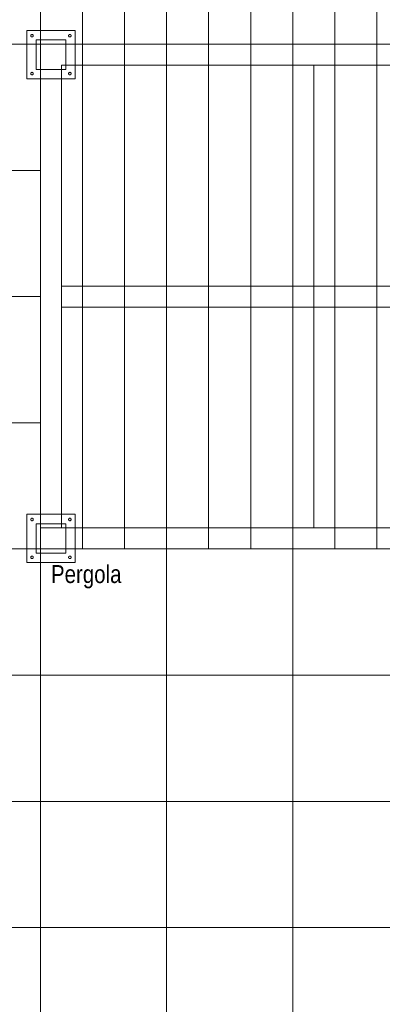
# Model space of a CAD drawing. Extents: x -620 to 300, y 62 to 1112.
# Tile 9 of 53: x -398 to -363, y 221 to 314. Entities that reach past the tile are written whole.
import ezdxf
from ezdxf.lldxf.tags import DXFTag

# ---------------------------------------------------------------- set-up
doc = ezdxf.new("R2010")
doc.units = 0
doc.layers.get('0').update_dxf_attribs({"lineweight": 13})
doc.layers.add('60- 61 allgemeine Ausstattung- 4 Terrassen', color=7, linetype='Continuous', lineweight=9)
doc.layers.add('Keine-1', color=7, linetype='Continuous', lineweight=15)
doc.styles.get("Standard").update_dxf_attribs({"font": 'ARIALN.TTF'})
tags = doc.linetypes.add('grob-A06GA1UR8I', pattern=[14, 3, -8, 3]).pattern_tags.tags
tags[8:9] = [DXFTag(74, 4), DXFTag(75, 0), DXFTag(340, '0'), DXFTag(46, 0.0), DXFTag(50, 0.0), DXFTag(44, 0.0), DXFTag(45, 0.0)]
tags[6:7] = [DXFTag(74, 4), DXFTag(75, 0), DXFTag(340, '0'), DXFTag(46, 0.0), DXFTag(50, 0.0), DXFTag(44, 0.0), DXFTag(45, 0.0)]
tags[4:5] = [DXFTag(74, 4), DXFTag(75, 0), DXFTag(340, '0'), DXFTag(46, 0.0), DXFTag(50, 0.0), DXFTag(44, 0.0), DXFTag(45, 0.0)]

# ---------------------------------------------------------------- blocks, each defined once
blk = doc.blocks.new('Referenz-A06GA1UT8I')
at = {"layer": '60- 61 allgemeine Ausstattung- 4 Terrassen', "color": 0, "lineweight": -2}
for p, q in [((-395.639, 372.513), (-395.639, 263.853)), ((-391.639, 263.853), (-391.639, 372.513)), ((-387.639, 263.853), (-387.639, 372.513)), ((-383.639, 263.853), (-383.639, 372.513)), ((-379.639, 263.853), (-379.639, 372.513)), ((-375.639, 263.853), (-375.639, 372.513)), ((-371.639, 263.853), (-371.639, 372.513)), ((-367.639, 263.853), (-367.639, 372.513)), ((-363.639, 263.853), (-363.639, 372.513)), ((-443.639, 311.853), (-395.639, 311.853)), ((-396.039, 309.453), (-396.039, 312.253)), ((-396.039, 312.253), (-393.239, 312.253)), ((-393.239, 312.253), (-393.239, 309.453)), ((-393.239, 309.453), (-396.039, 309.453)), ((-443.639, 299.853), (-395.639, 299.853)), ((-443.639, 287.853), (-395.639, 287.853)), ((-443.639, 275.853), (-395.639, 275.853)), ((-396.039, 263.453), (-396.039, 266.253)), ((-396.039, 266.253), (-393.239, 266.253)), ((-393.239, 266.253), (-393.239, 263.453)), ((-443.639, 263.853), (-395.639, 263.853)), ((-393.239, 263.453), (-396.039, 263.453)), ((-395.639, 263.853), (-275.639, 263.853)), ((-395.639, 214.053), (-395.639, 263.853)), ((-383.639, 214.053), (-383.639, 263.853)), ((-371.639, 214.053), (-371.639, 263.853)), ((-443.639, 251.853), (-138.159, 251.853)), ((-443.639, 239.853), (-138.159, 239.853)), ((-443.639, 227.853), (-138.159, 227.853))]:
    blk.add_line(p, q, dxfattribs=at)
at = {"layer": '60- 61 allgemeine Ausstattung- 4 Terrassen', "color": 0, "linetype": 'grob-A06GA1UR8I', "lineweight": -2, "ltscale": 0.13}
for p, q in [((-395.639, 311.853), (-299.639, 311.853)), ((-395.639, 311.853), (-395.639, 263.853)), ((-299.639, 309.853), (-393.639, 309.853)), ((-393.639, 309.853), (-393.639, 265.853)), ((-371.639, 309.853), (-371.639, 265.853)), ((-369.639, 309.853), (-369.639, 265.853)), ((-393.639, 288.853), (-299.639, 288.853)), ((-299.639, 286.853), (-393.639, 286.853)), ((-395.639, 265.853), (-297.639, 265.853)), ((-297.639, 263.853), (-395.639, 263.853))]:
    blk.add_line(p, q, dxfattribs=at)
at = {"layer": 'Keine-1', "color": 0, "linetype": 'grob-A06GA1UR8I', "lineweight": -2, "ltscale": 0.13}
for p, q in [((-396.939, 313.153), (-392.339, 313.153)), ((-396.939, 308.553), (-396.939, 313.153)), ((-396.55, 312.699), (-396.545, 312.71)), ((-396.545, 312.71), (-396.539, 312.72)), ((-396.539, 312.72), (-396.532, 312.73)), ((-396.532, 312.73), (-396.524, 312.738)), ((-396.524, 312.738), (-396.515, 312.746)), ((-396.515, 312.746), (-396.505, 312.753)), ((-396.505, 312.753), (-396.495, 312.759)), ((-396.495, 312.759), (-396.485, 312.764)), ((-396.485, 312.764), (-396.474, 312.768)), ((-396.474, 312.768), (-396.462, 312.771)), ((-396.462, 312.771), (-396.451, 312.773)), ((-396.451, 312.773), (-396.439, 312.773)), ((-396.439, 312.773), (-396.427, 312.773)), ((-396.427, 312.773), (-396.415, 312.771)), ((-396.415, 312.771), (-396.404, 312.768)), ((-396.404, 312.768), (-396.393, 312.764)), ((-396.393, 312.764), (-396.382, 312.759)), ((-396.382, 312.759), (-396.372, 312.753)), ((-396.372, 312.753), (-396.363, 312.746)), ((-396.363, 312.746), (-396.354, 312.738)), ((-396.354, 312.738), (-396.346, 312.73)), ((-396.346, 312.73), (-396.339, 312.72)), ((-396.339, 312.72), (-396.333, 312.71)), ((-396.333, 312.71), (-396.328, 312.699)), ((-392.95, 312.699), (-392.945, 312.71)), ((-392.945, 312.71), (-392.939, 312.72)), ((-392.939, 312.72), (-392.932, 312.73)), ((-392.932, 312.73), (-392.924, 312.738)), ((-392.924, 312.738), (-392.915, 312.746)), ((-392.915, 312.746), (-392.905, 312.753)), ((-392.905, 312.753), (-392.895, 312.759)), ((-392.895, 312.759), (-392.885, 312.764)), ((-392.885, 312.764), (-392.874, 312.768)), ((-392.874, 312.768), (-392.862, 312.771)), ((-392.862, 312.771), (-392.851, 312.773)), ((-392.851, 312.773), (-392.839, 312.773)), ((-392.839, 312.773), (-392.827, 312.773)), ((-392.827, 312.773), (-392.815, 312.771)), ((-392.815, 312.771), (-392.804, 312.768)), ((-392.804, 312.768), (-392.793, 312.764)), ((-392.793, 312.764), (-392.782, 312.759)), ((-392.782, 312.759), (-392.772, 312.753)), ((-392.772, 312.753), (-392.763, 312.746)), ((-392.763, 312.746), (-392.754, 312.738)), ((-392.754, 312.738), (-392.746, 312.73)), ((-392.746, 312.73), (-392.739, 312.72)), ((-392.739, 312.72), (-392.733, 312.71)), ((-392.733, 312.71), (-392.728, 312.699)), ((-392.339, 313.153), (-392.339, 308.553)), ((-396.559, 312.653), (-396.558, 312.665)), ((-396.558, 312.642), (-396.559, 312.653)), ((-396.558, 312.665), (-396.557, 312.677)), ((-396.557, 312.63), (-396.558, 312.642)), ((-396.557, 312.677), (-396.554, 312.688)), ((-396.554, 312.619), (-396.557, 312.63)), ((-396.554, 312.688), (-396.55, 312.699)), ((-396.55, 312.607), (-396.554, 312.619)), ((-396.545, 312.597), (-396.55, 312.607)), ((-396.539, 312.587), (-396.545, 312.597)), ((-396.532, 312.577), (-396.539, 312.587)), ((-396.524, 312.569), (-396.532, 312.577)), ((-396.515, 312.561), (-396.524, 312.569)), ((-396.505, 312.554), (-396.515, 312.561)), ((-396.495, 312.548), (-396.505, 312.554)), ((-396.485, 312.543), (-396.495, 312.548)), ((-396.474, 312.539), (-396.485, 312.543)), ((-396.462, 312.536), (-396.474, 312.539)), ((-396.451, 312.534), (-396.462, 312.536)), ((-396.439, 312.533), (-396.451, 312.534)), ((-396.427, 312.534), (-396.439, 312.533)), ((-396.415, 312.536), (-396.427, 312.534)), ((-396.404, 312.539), (-396.415, 312.536)), ((-396.393, 312.543), (-396.404, 312.539)), ((-396.382, 312.548), (-396.393, 312.543)), ((-396.372, 312.554), (-396.382, 312.548)), ((-396.363, 312.561), (-396.372, 312.554)), ((-396.354, 312.569), (-396.363, 312.561)), ((-396.346, 312.577), (-396.354, 312.569)), ((-396.339, 312.587), (-396.346, 312.577)), ((-396.333, 312.597), (-396.339, 312.587)), ((-396.328, 312.607), (-396.333, 312.597)), ((-396.328, 312.699), (-396.324, 312.688)), ((-396.324, 312.619), (-396.328, 312.607)), ((-396.324, 312.688), (-396.321, 312.677)), ((-396.321, 312.63), (-396.324, 312.619)), ((-396.321, 312.677), (-396.319, 312.665)), ((-396.319, 312.642), (-396.321, 312.63)), ((-396.319, 312.665), (-396.319, 312.653)), ((-396.319, 312.653), (-396.319, 312.642)), ((-392.959, 312.653), (-392.958, 312.665)), ((-392.958, 312.642), (-392.959, 312.653)), ((-392.958, 312.665), (-392.957, 312.677)), ((-392.957, 312.63), (-392.958, 312.642)), ((-392.957, 312.677), (-392.954, 312.688)), ((-392.954, 312.619), (-392.957, 312.63)), ((-392.954, 312.688), (-392.95, 312.699)), ((-392.95, 312.607), (-392.954, 312.619)), ((-392.945, 312.597), (-392.95, 312.607)), ((-392.939, 312.587), (-392.945, 312.597)), ((-392.932, 312.577), (-392.939, 312.587)), ((-392.924, 312.569), (-392.932, 312.577)), ((-392.915, 312.561), (-392.924, 312.569)), ((-392.905, 312.554), (-392.915, 312.561)), ((-392.895, 312.548), (-392.905, 312.554)), ((-392.885, 312.543), (-392.895, 312.548)), ((-392.874, 312.539), (-392.885, 312.543)), ((-392.862, 312.536), (-392.874, 312.539)), ((-392.851, 312.534), (-392.862, 312.536)), ((-392.839, 312.533), (-392.851, 312.534)), ((-392.827, 312.534), (-392.839, 312.533)), ((-392.815, 312.536), (-392.827, 312.534)), ((-392.804, 312.539), (-392.815, 312.536)), ((-392.793, 312.543), (-392.804, 312.539)), ((-392.782, 312.548), (-392.793, 312.543)), ((-392.772, 312.554), (-392.782, 312.548)), ((-392.763, 312.561), (-392.772, 312.554)), ((-392.754, 312.569), (-392.763, 312.561)), ((-392.746, 312.577), (-392.754, 312.569)), ((-392.739, 312.587), (-392.746, 312.577)), ((-392.733, 312.597), (-392.739, 312.587)), ((-392.728, 312.607), (-392.733, 312.597)), ((-392.728, 312.699), (-392.724, 312.688)), ((-392.724, 312.619), (-392.728, 312.607)), ((-392.724, 312.688), (-392.721, 312.677)), ((-392.721, 312.63), (-392.724, 312.619)), ((-392.721, 312.677), (-392.719, 312.665)), ((-392.719, 312.642), (-392.721, 312.63)), ((-392.719, 312.665), (-392.719, 312.653)), ((-392.719, 312.653), (-392.719, 312.642)), ((-396.559, 309.053), (-396.558, 309.065)), ((-396.558, 309.042), (-396.559, 309.053)), ((-396.558, 309.065), (-396.557, 309.077)), ((-396.557, 309.03), (-396.558, 309.042)), ((-396.557, 309.077), (-396.554, 309.088)), ((-396.554, 309.019), (-396.557, 309.03)), ((-396.554, 309.088), (-396.55, 309.099)), ((-396.55, 309.007), (-396.554, 309.019)), ((-396.55, 309.099), (-396.545, 309.11)), ((-396.545, 308.997), (-396.55, 309.007)), ((-396.545, 309.11), (-396.539, 309.12)), ((-396.539, 308.987), (-396.545, 308.997)), ((-396.539, 309.12), (-396.532, 309.13)), ((-396.532, 308.977), (-396.539, 308.987)), ((-396.532, 309.13), (-396.524, 309.138)), ((-396.524, 308.969), (-396.532, 308.977)), ((-396.524, 309.138), (-396.515, 309.146)), ((-396.515, 308.961), (-396.524, 308.969)), ((-396.515, 309.146), (-396.505, 309.153)), ((-396.505, 309.153), (-396.495, 309.159)), ((-396.495, 309.159), (-396.485, 309.164)), ((-396.485, 309.164), (-396.474, 309.168)), ((-396.474, 309.168), (-396.462, 309.171)), ((-396.462, 309.171), (-396.451, 309.173)), ((-396.451, 309.173), (-396.439, 309.173)), ((-396.439, 309.173), (-396.427, 309.173)), ((-396.427, 309.173), (-396.415, 309.171)), ((-396.415, 309.171), (-396.404, 309.168)), ((-396.404, 309.168), (-396.393, 309.164)), ((-396.393, 309.164), (-396.382, 309.159)), ((-396.382, 309.159), (-396.372, 309.153)), ((-396.372, 309.153), (-396.363, 309.146)), ((-396.363, 309.146), (-396.354, 309.138)), ((-396.354, 308.969), (-396.363, 308.961)), ((-396.354, 309.138), (-396.346, 309.13)), ((-396.346, 308.977), (-396.354, 308.969)), ((-396.346, 309.13), (-396.339, 309.12)), ((-396.339, 308.987), (-396.346, 308.977)), ((-396.339, 309.12), (-396.333, 309.11)), ((-396.333, 308.997), (-396.339, 308.987)), ((-396.333, 309.11), (-396.328, 309.099)), ((-396.328, 309.007), (-396.333, 308.997)), ((-396.328, 309.099), (-396.324, 309.088)), ((-396.324, 309.019), (-396.328, 309.007)), ((-396.324, 309.088), (-396.321, 309.077)), ((-396.321, 309.03), (-396.324, 309.019)), ((-396.321, 309.077), (-396.319, 309.065)), ((-396.319, 309.042), (-396.321, 309.03)), ((-396.319, 309.065), (-396.319, 309.053)), ((-396.319, 309.053), (-396.319, 309.042)), ((-392.959, 309.053), (-392.958, 309.065)), ((-392.958, 309.042), (-392.959, 309.053)), ((-392.958, 309.065), (-392.957, 309.077)), ((-392.957, 309.03), (-392.958, 309.042)), ((-392.957, 309.077), (-392.954, 309.088)), ((-392.954, 309.019), (-392.957, 309.03)), ((-392.954, 309.088), (-392.95, 309.099)), ((-392.95, 309.007), (-392.954, 309.019)), ((-392.95, 309.099), (-392.945, 309.11)), ((-392.945, 308.997), (-392.95, 309.007)), ((-392.945, 309.11), (-392.939, 309.12)), ((-392.939, 308.987), (-392.945, 308.997)), ((-392.939, 309.12), (-392.932, 309.13)), ((-392.932, 308.977), (-392.939, 308.987)), ((-392.932, 309.13), (-392.924, 309.138)), ((-392.924, 308.969), (-392.932, 308.977)), ((-392.924, 309.138), (-392.915, 309.146)), ((-392.915, 308.961), (-392.924, 308.969)), ((-392.915, 309.146), (-392.905, 309.153)), ((-392.905, 309.153), (-392.895, 309.159)), ((-392.895, 309.159), (-392.885, 309.164)), ((-392.885, 309.164), (-392.874, 309.168)), ((-392.874, 309.168), (-392.862, 309.171)), ((-392.862, 309.171), (-392.851, 309.173)), ((-392.851, 309.173), (-392.839, 309.173)), ((-392.839, 309.173), (-392.827, 309.173)), ((-392.827, 309.173), (-392.815, 309.171)), ((-392.815, 309.171), (-392.804, 309.168)), ((-392.804, 309.168), (-392.793, 309.164)), ((-392.793, 309.164), (-392.782, 309.159)), ((-392.782, 309.159), (-392.772, 309.153)), ((-392.772, 309.153), (-392.763, 309.146)), ((-392.763, 309.146), (-392.754, 309.138)), ((-392.754, 308.969), (-392.763, 308.961)), ((-392.754, 309.138), (-392.746, 309.13)), ((-392.746, 308.977), (-392.754, 308.969)), ((-392.746, 309.13), (-392.739, 309.12)), ((-392.739, 308.987), (-392.746, 308.977)), ((-392.739, 309.12), (-392.733, 309.11)), ((-392.733, 308.997), (-392.739, 308.987)), ((-392.733, 309.11), (-392.728, 309.099)), ((-392.728, 309.007), (-392.733, 308.997)), ((-392.728, 309.099), (-392.724, 309.088)), ((-392.724, 309.019), (-392.728, 309.007)), ((-392.724, 309.088), (-392.721, 309.077)), ((-392.721, 309.03), (-392.724, 309.019)), ((-392.721, 309.077), (-392.719, 309.065)), ((-392.719, 309.042), (-392.721, 309.03)), ((-392.719, 309.065), (-392.719, 309.053)), ((-392.719, 309.053), (-392.719, 309.042)), ((-392.339, 308.553), (-396.939, 308.553)), ((-396.505, 308.954), (-396.515, 308.961)), ((-396.495, 308.948), (-396.505, 308.954)), ((-396.485, 308.943), (-396.495, 308.948)), ((-396.474, 308.939), (-396.485, 308.943)), ((-396.462, 308.936), (-396.474, 308.939)), ((-396.451, 308.934), (-396.462, 308.936)), ((-396.439, 308.933), (-396.451, 308.934)), ((-396.427, 308.934), (-396.439, 308.933)), ((-396.415, 308.936), (-396.427, 308.934)), ((-396.404, 308.939), (-396.415, 308.936)), ((-396.393, 308.943), (-396.404, 308.939)), ((-396.382, 308.948), (-396.393, 308.943)), ((-396.372, 308.954), (-396.382, 308.948)), ((-396.363, 308.961), (-396.372, 308.954)), ((-392.905, 308.954), (-392.915, 308.961)), ((-392.895, 308.948), (-392.905, 308.954)), ((-392.885, 308.943), (-392.895, 308.948)), ((-392.874, 308.939), (-392.885, 308.943)), ((-392.862, 308.936), (-392.874, 308.939)), ((-392.851, 308.934), (-392.862, 308.936)), ((-392.839, 308.933), (-392.851, 308.934)), ((-392.827, 308.934), (-392.839, 308.933)), ((-392.815, 308.936), (-392.827, 308.934)), ((-392.804, 308.939), (-392.815, 308.936)), ((-392.793, 308.943), (-392.804, 308.939)), ((-392.782, 308.948), (-392.793, 308.943)), ((-392.772, 308.954), (-392.782, 308.948)), ((-392.763, 308.961), (-392.772, 308.954)), ((-396.939, 267.153), (-392.339, 267.153)), ((-396.939, 262.553), (-396.939, 267.153)), ((-392.339, 267.153), (-392.339, 262.553)), ((-396.559, 266.653), (-396.558, 266.665)), ((-396.558, 266.642), (-396.559, 266.653)), ((-396.558, 266.665), (-396.557, 266.677)), ((-396.557, 266.63), (-396.558, 266.642)), ((-396.557, 266.677), (-396.554, 266.688)), ((-396.554, 266.619), (-396.557, 266.63)), ((-396.554, 266.688), (-396.55, 266.699)), ((-396.55, 266.607), (-396.554, 266.619)), ((-396.55, 266.699), (-396.545, 266.71)), ((-396.545, 266.597), (-396.55, 266.607)), ((-396.545, 266.71), (-396.539, 266.72)), ((-396.539, 266.587), (-396.545, 266.597)), ((-396.539, 266.72), (-396.532, 266.73)), ((-396.532, 266.577), (-396.539, 266.587)), ((-396.532, 266.73), (-396.524, 266.738)), ((-396.524, 266.569), (-396.532, 266.577)), ((-396.524, 266.738), (-396.515, 266.746)), ((-396.515, 266.561), (-396.524, 266.569)), ((-396.515, 266.746), (-396.505, 266.753)), ((-396.505, 266.554), (-396.515, 266.561)), ((-396.505, 266.753), (-396.495, 266.759)), ((-396.495, 266.548), (-396.505, 266.554)), ((-396.495, 266.759), (-396.485, 266.764)), ((-396.485, 266.543), (-396.495, 266.548)), ((-396.485, 266.764), (-396.474, 266.768)), ((-396.474, 266.539), (-396.485, 266.543)), ((-396.474, 266.768), (-396.462, 266.771)), ((-396.462, 266.536), (-396.474, 266.539)), ((-396.462, 266.771), (-396.451, 266.773)), ((-396.451, 266.534), (-396.462, 266.536)), ((-396.451, 266.773), (-396.439, 266.773)), ((-396.439, 266.533), (-396.451, 266.534)), ((-396.439, 266.773), (-396.427, 266.773)), ((-396.427, 266.534), (-396.439, 266.533)), ((-396.427, 266.773), (-396.415, 266.771)), ((-396.415, 266.536), (-396.427, 266.534)), ((-396.415, 266.771), (-396.404, 266.768)), ((-396.404, 266.539), (-396.415, 266.536)), ((-396.404, 266.768), (-396.393, 266.764)), ((-396.393, 266.543), (-396.404, 266.539)), ((-396.393, 266.764), (-396.382, 266.759)), ((-396.382, 266.548), (-396.393, 266.543)), ((-396.382, 266.759), (-396.372, 266.753)), ((-396.372, 266.554), (-396.382, 266.548)), ((-396.372, 266.753), (-396.363, 266.746)), ((-396.363, 266.561), (-396.372, 266.554)), ((-396.363, 266.746), (-396.354, 266.738)), ((-396.354, 266.569), (-396.363, 266.561)), ((-396.354, 266.738), (-396.346, 266.73)), ((-396.346, 266.577), (-396.354, 266.569)), ((-396.346, 266.73), (-396.339, 266.72)), ((-396.339, 266.587), (-396.346, 266.577)), ((-396.339, 266.72), (-396.333, 266.71)), ((-396.333, 266.597), (-396.339, 266.587)), ((-396.333, 266.71), (-396.328, 266.699)), ((-396.328, 266.607), (-396.333, 266.597)), ((-396.328, 266.699), (-396.324, 266.688)), ((-396.324, 266.619), (-396.328, 266.607)), ((-396.324, 266.688), (-396.321, 266.677)), ((-396.321, 266.63), (-396.324, 266.619)), ((-396.321, 266.677), (-396.319, 266.665)), ((-396.319, 266.642), (-396.321, 266.63)), ((-396.319, 266.665), (-396.319, 266.653)), ((-396.319, 266.653), (-396.319, 266.642)), ((-392.959, 266.653), (-392.958, 266.665)), ((-392.958, 266.642), (-392.959, 266.653)), ((-392.958, 266.665), (-392.957, 266.677)), ((-392.957, 266.63), (-392.958, 266.642)), ((-392.957, 266.677), (-392.954, 266.688)), ((-392.954, 266.619), (-392.957, 266.63)), ((-392.954, 266.688), (-392.95, 266.699)), ((-392.95, 266.607), (-392.954, 266.619)), ((-392.95, 266.699), (-392.945, 266.71)), ((-392.945, 266.597), (-392.95, 266.607)), ((-392.945, 266.71), (-392.939, 266.72)), ((-392.939, 266.587), (-392.945, 266.597)), ((-392.939, 266.72), (-392.932, 266.73)), ((-392.932, 266.577), (-392.939, 266.587)), ((-392.932, 266.73), (-392.924, 266.738)), ((-392.924, 266.569), (-392.932, 266.577)), ((-392.924, 266.738), (-392.915, 266.746)), ((-392.915, 266.561), (-392.924, 266.569)), ((-392.915, 266.746), (-392.905, 266.753)), ((-392.905, 266.554), (-392.915, 266.561)), ((-392.905, 266.753), (-392.895, 266.759)), ((-392.895, 266.548), (-392.905, 266.554)), ((-392.895, 266.759), (-392.885, 266.764)), ((-392.885, 266.543), (-392.895, 266.548)), ((-392.885, 266.764), (-392.874, 266.768)), ((-392.874, 266.539), (-392.885, 266.543)), ((-392.874, 266.768), (-392.862, 266.771)), ((-392.862, 266.536), (-392.874, 266.539)), ((-392.862, 266.771), (-392.851, 266.773)), ((-392.851, 266.534), (-392.862, 266.536)), ((-392.851, 266.773), (-392.839, 266.773)), ((-392.839, 266.533), (-392.851, 266.534)), ((-392.839, 266.773), (-392.827, 266.773)), ((-392.827, 266.534), (-392.839, 266.533)), ((-392.827, 266.773), (-392.815, 266.771)), ((-392.815, 266.536), (-392.827, 266.534)), ((-392.815, 266.771), (-392.804, 266.768)), ((-392.804, 266.539), (-392.815, 266.536)), ((-392.804, 266.768), (-392.793, 266.764)), ((-392.793, 266.543), (-392.804, 266.539)), ((-392.793, 266.764), (-392.782, 266.759)), ((-392.782, 266.548), (-392.793, 266.543)), ((-392.782, 266.759), (-392.772, 266.753)), ((-392.772, 266.554), (-392.782, 266.548)), ((-392.772, 266.753), (-392.763, 266.746)), ((-392.763, 266.561), (-392.772, 266.554)), ((-392.763, 266.746), (-392.754, 266.738)), ((-392.754, 266.569), (-392.763, 266.561)), ((-392.754, 266.738), (-392.746, 266.73)), ((-392.746, 266.577), (-392.754, 266.569)), ((-392.746, 266.73), (-392.739, 266.72)), ((-392.739, 266.587), (-392.746, 266.577)), ((-392.739, 266.72), (-392.733, 266.71)), ((-392.733, 266.597), (-392.739, 266.587)), ((-392.733, 266.71), (-392.728, 266.699)), ((-392.728, 266.607), (-392.733, 266.597)), ((-392.728, 266.699), (-392.724, 266.688)), ((-392.724, 266.619), (-392.728, 266.607)), ((-392.724, 266.688), (-392.721, 266.677)), ((-392.721, 266.63), (-392.724, 266.619)), ((-392.721, 266.677), (-392.719, 266.665)), ((-392.719, 266.642), (-392.721, 266.63)), ((-392.719, 266.665), (-392.719, 266.653)), ((-392.719, 266.653), (-392.719, 266.642)), ((-396.557, 263.077), (-396.554, 263.088)), ((-396.554, 263.088), (-396.55, 263.099)), ((-396.55, 263.099), (-396.545, 263.11)), ((-396.545, 263.11), (-396.539, 263.12)), ((-396.539, 263.12), (-396.532, 263.13)), ((-396.532, 263.13), (-396.524, 263.138)), ((-396.524, 263.138), (-396.515, 263.146)), ((-396.515, 263.146), (-396.505, 263.153)), ((-396.505, 263.153), (-396.495, 263.159)), ((-396.495, 263.159), (-396.485, 263.164)), ((-396.485, 263.164), (-396.474, 263.168)), ((-396.474, 263.168), (-396.462, 263.171)), ((-396.462, 263.171), (-396.451, 263.173)), ((-396.451, 263.173), (-396.439, 263.173)), ((-396.439, 263.173), (-396.427, 263.173)), ((-396.427, 263.173), (-396.415, 263.171)), ((-396.415, 263.171), (-396.404, 263.168)), ((-396.404, 263.168), (-396.393, 263.164)), ((-396.393, 263.164), (-396.382, 263.159)), ((-396.382, 263.159), (-396.372, 263.153)), ((-396.372, 263.153), (-396.363, 263.146)), ((-396.363, 263.146), (-396.354, 263.138)), ((-396.354, 263.138), (-396.346, 263.13)), ((-396.346, 263.13), (-396.339, 263.12)), ((-396.339, 263.12), (-396.333, 263.11)), ((-396.333, 263.11), (-396.328, 263.099)), ((-396.328, 263.099), (-396.324, 263.088)), ((-396.324, 263.088), (-396.321, 263.077)), ((-392.957, 263.077), (-392.954, 263.088)), ((-392.954, 263.088), (-392.95, 263.099)), ((-392.95, 263.099), (-392.945, 263.11)), ((-392.945, 263.11), (-392.939, 263.12)), ((-392.939, 263.12), (-392.932, 263.13)), ((-392.932, 263.13), (-392.924, 263.138)), ((-392.924, 263.138), (-392.915, 263.146)), ((-392.915, 263.146), (-392.905, 263.153)), ((-392.905, 263.153), (-392.895, 263.159)), ((-392.895, 263.159), (-392.885, 263.164)), ((-392.885, 263.164), (-392.874, 263.168)), ((-392.874, 263.168), (-392.862, 263.171)), ((-392.862, 263.171), (-392.851, 263.173)), ((-392.851, 263.173), (-392.839, 263.173)), ((-392.839, 263.173), (-392.827, 263.173)), ((-392.827, 263.173), (-392.815, 263.171)), ((-392.815, 263.171), (-392.804, 263.168)), ((-392.804, 263.168), (-392.793, 263.164)), ((-392.793, 263.164), (-392.782, 263.159)), ((-392.782, 263.159), (-392.772, 263.153)), ((-392.772, 263.153), (-392.763, 263.146)), ((-392.763, 263.146), (-392.754, 263.138)), ((-392.754, 263.138), (-392.746, 263.13)), ((-392.746, 263.13), (-392.739, 263.12)), ((-392.739, 263.12), (-392.733, 263.11)), ((-392.733, 263.11), (-392.728, 263.099)), ((-392.728, 263.099), (-392.724, 263.088)), ((-392.724, 263.088), (-392.721, 263.077)), ((-392.339, 262.553), (-396.939, 262.553)), ((-396.559, 263.053), (-396.558, 263.065)), ((-396.558, 263.042), (-396.559, 263.053)), ((-396.558, 263.065), (-396.557, 263.077)), ((-396.557, 263.03), (-396.558, 263.042)), ((-396.554, 263.019), (-396.557, 263.03)), ((-396.55, 263.007), (-396.554, 263.019)), ((-396.545, 262.997), (-396.55, 263.007)), ((-396.539, 262.987), (-396.545, 262.997)), ((-396.532, 262.977), (-396.539, 262.987)), ((-396.524, 262.969), (-396.532, 262.977)), ((-396.515, 262.961), (-396.524, 262.969)), ((-396.505, 262.954), (-396.515, 262.961)), ((-396.495, 262.948), (-396.505, 262.954)), ((-396.485, 262.943), (-396.495, 262.948)), ((-396.474, 262.939), (-396.485, 262.943)), ((-396.462, 262.936), (-396.474, 262.939)), ((-396.451, 262.934), (-396.462, 262.936)), ((-396.439, 262.933), (-396.451, 262.934)), ((-396.427, 262.934), (-396.439, 262.933)), ((-396.415, 262.936), (-396.427, 262.934)), ((-396.404, 262.939), (-396.415, 262.936)), ((-396.393, 262.943), (-396.404, 262.939)), ((-396.382, 262.948), (-396.393, 262.943)), ((-396.372, 262.954), (-396.382, 262.948)), ((-396.363, 262.961), (-396.372, 262.954)), ((-396.354, 262.969), (-396.363, 262.961)), ((-396.346, 262.977), (-396.354, 262.969)), ((-396.339, 262.987), (-396.346, 262.977)), ((-396.333, 262.997), (-396.339, 262.987)), ((-396.328, 263.007), (-396.333, 262.997)), ((-396.324, 263.019), (-396.328, 263.007)), ((-396.321, 263.03), (-396.324, 263.019)), ((-396.321, 263.077), (-396.319, 263.065)), ((-396.319, 263.042), (-396.321, 263.03)), ((-396.319, 263.065), (-396.319, 263.053)), ((-396.319, 263.053), (-396.319, 263.042)), ((-392.959, 263.053), (-392.958, 263.065)), ((-392.958, 263.042), (-392.959, 263.053)), ((-392.958, 263.065), (-392.957, 263.077)), ((-392.957, 263.03), (-392.958, 263.042)), ((-392.954, 263.019), (-392.957, 263.03)), ((-392.95, 263.007), (-392.954, 263.019)), ((-392.945, 262.997), (-392.95, 263.007)), ((-392.939, 262.987), (-392.945, 262.997)), ((-392.932, 262.977), (-392.939, 262.987)), ((-392.924, 262.969), (-392.932, 262.977)), ((-392.915, 262.961), (-392.924, 262.969)), ((-392.905, 262.954), (-392.915, 262.961)), ((-392.895, 262.948), (-392.905, 262.954)), ((-392.885, 262.943), (-392.895, 262.948)), ((-392.874, 262.939), (-392.885, 262.943)), ((-392.862, 262.936), (-392.874, 262.939)), ((-392.851, 262.934), (-392.862, 262.936)), ((-392.839, 262.933), (-392.851, 262.934)), ((-392.827, 262.934), (-392.839, 262.933)), ((-392.815, 262.936), (-392.827, 262.934)), ((-392.804, 262.939), (-392.815, 262.936)), ((-392.793, 262.943), (-392.804, 262.939)), ((-392.782, 262.948), (-392.793, 262.943)), ((-392.772, 262.954), (-392.782, 262.948)), ((-392.763, 262.961), (-392.772, 262.954)), ((-392.754, 262.969), (-392.763, 262.961)), ((-392.746, 262.977), (-392.754, 262.969)), ((-392.739, 262.987), (-392.746, 262.977)), ((-392.733, 262.997), (-392.739, 262.987)), ((-392.728, 263.007), (-392.733, 262.997)), ((-392.724, 263.019), (-392.728, 263.007)), ((-392.721, 263.03), (-392.724, 263.019)), ((-392.721, 263.077), (-392.719, 263.065)), ((-392.719, 263.042), (-392.721, 263.03)), ((-392.719, 263.065), (-392.719, 263.053)), ((-392.719, 263.053), (-392.719, 263.042))]:
    blk.add_line(p, q, dxfattribs=at)
at = {"layer": '60- 61 allgemeine Ausstattung- 4 Terrassen', "color": 0, "linetype": 'Continuous', "lineweight": -2, "ltscale": 0.13, "insert": (-394.639, 262.313), "char_height": 1.7, "attachment_point": 1}
blk.add_mtext('{\\fArial Narrow;Pergola}', dxfattribs=at)

msp = doc.modelspace()

# ---------------------------------------------------------------- block references
at = {"color": 8, "lineweight": 13, "ltscale": 0.13, "true_color": 0x808080}
msp.add_blockref('Referenz-A06GA1UT8I', (0, 0), dxfattribs=at)

doc.saveas('drawing.dxf')
